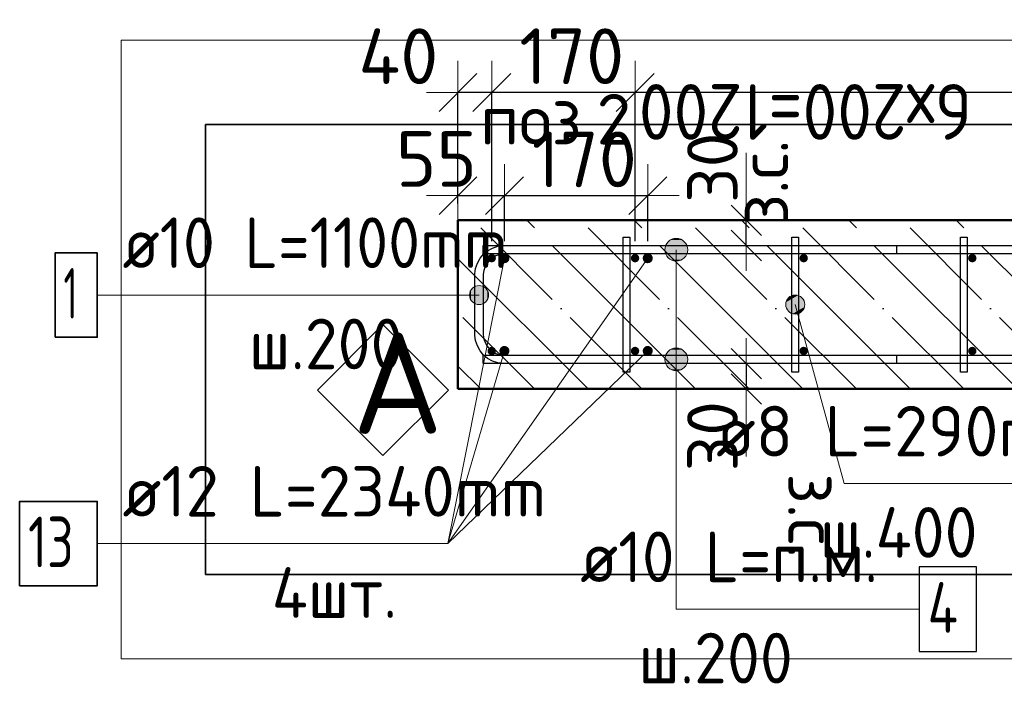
# Model space of a CAD drawing. Header units: millimetres. Extents: x -26477 to 45326, y 46540 to 77465.
# Tile 1 of 50: x -26477 to -25309, y 66678 to 67466. Entities that reach past the tile are written whole.
import ezdxf

# ---------------------------------------------------------------- set-up
doc = ezdxf.new("R2010")
doc.units = ezdxf.units.MM
doc.header["$PDMODE"] = 65
doc.linetypes.add('______11', pattern=[150, 120, -15, 0, -15])
doc.linetypes.add('______5', pattern=[330, 240, -30, 30, -30])
for name, color, linetype, lineweight in [('Standard', 7, 'Continuous', 25), ('Арм.стержн. Арматура края', 96, 'Continuous', 35), ('Арм.стержн. вертикальными 1', 22, 'Continuous', 35), ('Арм.стержн.горизонт. 1', 180, 'Continuous', 35), ('Размерная линия_ общее', 7, 'Continuous', 13), ('Размерная линия_ общее_1', 7, 'Continuous', 13)]:
    doc.layers.add(name, color=color, linetype=linetype, lineweight=lineweight)
doc.layers.add('Арм.стержн. вертикальными 2', color=7, linetype='Continuous', lineweight=35, true_color=0x006e00)
doc.layers.add('Арм.стержн.Стяжки', color=7, linetype='Continuous', lineweight=35, true_color=0x501e0f)
doc.styles.add('ISOCPEUR', font='ISOCPEUR')
doc.dimstyles.new('DIMSTYLE_4', dxfattribs={"dimtxt": 66, "dimasz": 75, "dimexe": 0, "dimexo": 0, "dimgap": 33, "dimtad": 2, "dimdec": 0, "dimrnd": 5, "dimzin": 12, "dimdsep": 46, "dimtxsty": 'ISOCPEUR', "dimblk1": 'ALL_ML_STRICH', "dimblk2": 'ALL_ML_STRICH', "dimsah": 1, "dimcen": 0, "dimclrd": 7, "dimclre": 256, "dimclrt": 7, "dimadec": 0, "dimazin": 0, "dimtfac": 1, "dimtdec": 0, "dimtix": 1, "dimtmove": 2, "dimatfit": 3, "dimfxl": 0, "dimtvp": 1.2, "dimtzin": 0, "dimlwd": 0, "dimlwe": -3, "dimarcsym": 0})
doc.dimstyles.new('DIMSTYLE_5', dxfattribs={"dimtxt": 66, "dimasz": 75, "dimexe": 0, "dimexo": 0, "dimgap": 33, "dimtad": 2, "dimdec": 0, "dimrnd": 5, "dimzin": 12, "dimdsep": 46, "dimtxsty": 'ISOCPEUR', "dimblk1": 'ALL_ML_STRICH', "dimblk2": 'ALL_ML_STRICH', "dimsah": 1, "dimcen": 0, "dimclrd": 7, "dimclre": 256, "dimclrt": 7, "dimadec": 0, "dimazin": 0, "dimtfac": 1, "dimtdec": 0, "dimtix": 1, "dimtmove": 2, "dimatfit": 3, "dimfxl": 0, "dimtzin": 0, "dimlwd": 0, "dimlwe": -3, "dimarcsym": 0})
doc.dimstyles.new('DIMSTYLE_8', dxfattribs={"dimtxt": 60, "dimasz": 60, "dimexe": 0, "dimexo": 0.001, "dimgap": 30, "dimtad": 2, "dimdec": 0, "dimrnd": 5, "dimzin": 12, "dimdsep": 46, "dimtxsty": 'ISOCPEUR', "dimblk1": 'ALL_ML_STRICH', "dimblk2": 'ALL_ML_STRICH', "dimsah": 1, "dimcen": 0, "dimse1": 1, "dimse2": 1, "dimclrd": 7, "dimclre": 256, "dimclrt": 7, "dimadec": 0, "dimazin": 0, "dimtfac": 1, "dimtdec": 0, "dimtix": 1, "dimtmove": 2, "dimatfit": 3, "dimfxl": 0, "dimtvp": 1.2, "dimtzin": 0, "dimlwd": 0, "dimlwe": -3, "dimarcsym": 0})

# ---------------------------------------------------------------- blocks, each defined once
blk = doc.blocks.new('ALL_ML_STRICH')
at = {"color": 0, "linetype": 'ByBlock', "lineweight": -2}
for p, q in [((0, -0.5), (0, 0.5)), ((-0.3, -0.3), (0.3, 0.3)), ((-1, 0), (0.5, 0))]:
    blk.add_line(p, q, dxfattribs=at)
blk = doc.blocks.new('*D85')
at = {"layer": 'DEFPOINTS', "color": 7, "linetype": 'Continuous', "lineweight": 13, "transparency": 33554687}
for p in [(-25606.1, 67228.4), (-25614.9, 67198.4), (-25606.1, 67198.4)]:
    blk.add_point(p, dxfattribs=at)
at = {"layer": 'Размерная линия_ общее_1', "color": 7, "linetype": 'Continuous', "lineweight": -2, "transparency": 33554687}
blk.add_line((-25614.9, 67198.4), (-25614.9, 67228.4), dxfattribs=at)
at = {"layer": 'Размерная линия_ общее_1', "color": 7, "linetype": 'Continuous', "lineweight": 13, "transparency": 33554687, "xscale": 60, "yscale": 60, "zscale": 60}
for p, rotation in [((-25614.9, 67198.4), 270), ((-25614.9, 67228.4), 90)]:
    blk.add_blockref('ALL_ML_STRICH', p, dxfattribs=dict(at, rotation=rotation))
at = {"layer": 'Размерная линия_ общее_1', "color": 7, "linetype": 'Continuous', "lineweight": 13, "transparency": 33554687, "insert": (-25625.1, 67223.5), "char_height": 60, "width": 3, "attachment_point": 1, "rotation": 90, "line_spacing_factor": 0.60241, "style": 'ISOCPEUR'}
blk.add_mtext('з.с.', dxfattribs=at)
at = {"layer": 'Размерная линия_ общее_1', "color": 7, "linetype": 'Continuous', "lineweight": 13, "transparency": 33554687, "insert": (-25654.9, 67290.5), "char_height": 60, "width": 120, "attachment_point": 5, "rotation": 90, "style": 'ISOCPEUR'}
blk.add_mtext('\\A1;{30}', dxfattribs=at)
blk = doc.blocks.new('*D86')
at = {"layer": 'DEFPOINTS', "color": 7, "linetype": 'Continuous', "lineweight": 13, "transparency": 33554687}
for p in [(-25614.9, 67058.4), (-25606.1, 67058.4), (-25606.1, 67028.4)]:
    blk.add_point(p, dxfattribs=at)
at = {"layer": 'Размерная линия_ общее_1', "color": 7, "linetype": 'Continuous', "lineweight": -2, "transparency": 33554687}
blk.add_line((-25614.9, 67058.4), (-25614.9, 67028.4), dxfattribs=at)
at = {"layer": 'Размерная линия_ общее_1', "color": 7, "linetype": 'Continuous', "lineweight": 13, "transparency": 33554687, "xscale": 60, "yscale": 60, "zscale": 60}
for p, rotation in [((-25614.9, 67058.4), 90), ((-25614.9, 67028.4), 270)]:
    blk.add_blockref('ALL_ML_STRICH', p, dxfattribs=dict(at, rotation=rotation))
at = {"layer": 'Размерная линия_ общее_1', "color": 7, "linetype": 'Continuous', "lineweight": 13, "transparency": 33554687, "insert": (-25654.9, 66972.3), "char_height": 60, "width": 120, "attachment_point": 5, "rotation": 90, "style": 'ISOCPEUR'}
blk.add_mtext('\\A1;{30}', dxfattribs=at)
at = {"layer": 'Размерная линия_ общее_1', "color": 7, "linetype": 'Continuous', "lineweight": 13, "transparency": 33554687, "insert": (-25505.1, 66928.3), "char_height": 60, "width": 3, "attachment_point": 1, "rotation": 270, "line_spacing_factor": 0.60241, "style": 'ISOCPEUR'}
blk.add_mtext('з.с.', dxfattribs=at)
blk = doc.blocks.new('СЛОЖНЫЙ_ОБЪЕКТ_0')
at = {"layer": 'Standard', "color": 7, "linetype": 'Continuous', "lineweight": 13, "transparency": 33554687}
blk.add_lwpolyline([(-26045.8, 67104.9), (-25968, 67027.1), (-26045.8, 66949.3), (-26123.5, 67027.1), (-26045.8, 67104.9)], close=True, dxfattribs=at)
at = {"layer": 'Standard', "color": 7, "linetype": 'Continuous', "lineweight": 13, "transparency": 33554687, "insert": (-26082.1, 67035.2), "char_height": 120, "width": 157.091, "attachment_point": 4, "style": 'ISOCPEUR'}
blk.add_mtext('\\A1;{\\fISOCPEUR|i0|b0;\\H120.000000;\\W1.000000;\\C7;А}\\P', dxfattribs=at)
blk = doc.blocks.new('*D161')
at = {"layer": 'DEFPOINTS', "color": 7, "linetype": 'Continuous', "lineweight": 13, "transparency": 33554687}
for p in [(-24546.7, 67379.8), (-25746.7, 67183.4), (-24546.7, 67183.4)]:
    blk.add_point(p, dxfattribs=at)
at = {"layer": 'Размерная линия_ общее', "color": 253, "linetype": 'Continuous', "lineweight": -2, "true_color": 0xa0a0a0, "transparency": 33554687}
for p, q in [((-25746.7, 67203.4), (-25746.7, 67379.8)), ((-24546.7, 67203.4), (-24546.7, 67379.8))]:
    blk.add_line(p, q, dxfattribs=at)
at = {"layer": 'Размерная линия_ общее', "color": 7, "linetype": 'Continuous', "lineweight": -2, "transparency": 33554687}
blk.add_line((-24546.7, 67379.8), (-25746.7, 67379.8), dxfattribs=at)
at = {"layer": 'Размерная линия_ общее', "color": 7, "linetype": 'Continuous', "lineweight": 13, "transparency": 33554687, "xscale": 75, "yscale": 75, "zscale": 75}
for p, rotation in [((-25746.7, 67379.8), 180), ((-24546.7, 67379.8), 360)]:
    blk.add_blockref('ALL_ML_STRICH', p, dxfattribs=dict(at, rotation=rotation))
at = {"layer": 'Размерная линия_ общее', "color": 7, "linetype": 'Continuous', "lineweight": 13, "transparency": 33554687, "insert": (-25347.7, 67323.8), "char_height": 66, "width": 3.3, "attachment_point": 1, "rotation": 180, "line_spacing_factor": 0.60241, "style": 'ISOCPEUR'}
blk.add_mtext('\\W0.91;6х200=1200', dxfattribs=at)
blk = doc.blocks.new('*D162')
at = {"layer": 'DEFPOINTS', "color": 7, "linetype": 'Continuous', "lineweight": 13, "transparency": 33554687}
for p in [(-25746.7, 67379.8), (-25916.7, 67183.4), (-25746.7, 67183.4)]:
    blk.add_point(p, dxfattribs=at)
at = {"layer": 'Размерная линия_ общее', "color": 253, "linetype": 'Continuous', "lineweight": -2, "true_color": 0xa0a0a0, "transparency": 33554687}
for p, q in [((-25916.7, 67203.4), (-25916.7, 67379.8)), ((-25746.7, 67203.4), (-25746.7, 67379.8))]:
    blk.add_line(p, q, dxfattribs=at)
at = {"layer": 'Размерная линия_ общее', "color": 7, "linetype": 'Continuous', "lineweight": -2, "transparency": 33554687}
blk.add_line((-25746.7, 67379.8), (-25916.7, 67379.8), dxfattribs=at)
at = {"layer": 'Размерная линия_ общее', "color": 7, "linetype": 'Continuous', "lineweight": 13, "transparency": 33554687, "xscale": 75, "yscale": 75, "zscale": 75}
for p, rotation in [((-25916.7, 67379.8), 180), ((-25746.7, 67379.8), 360)]:
    blk.add_blockref('ALL_ML_STRICH', p, dxfattribs=dict(at, rotation=rotation))
at = {"layer": 'Размерная линия_ общее', "color": 7, "linetype": 'Continuous', "lineweight": 13, "transparency": 33554687, "insert": (-25821.8, 67422.8), "char_height": 66, "width": 198, "attachment_point": 5, "style": 'ISOCPEUR'}
blk.add_mtext('\\A1;{170}', dxfattribs=at)
blk = doc.blocks.new('*D163')
at = {"layer": 'DEFPOINTS', "color": 7, "linetype": 'Continuous', "lineweight": 13, "transparency": 33554687}
for p in [(-25916.7, 67379.8), (-25956.7, 67228.4), (-25916.7, 67183.4)]:
    blk.add_point(p, dxfattribs=at)
at = {"layer": 'Размерная линия_ общее', "color": 253, "linetype": 'Continuous', "lineweight": -2, "true_color": 0xa0a0a0, "transparency": 33554687}
for p, q in [((-25956.7, 67248.4), (-25956.7, 67379.8)), ((-25916.7, 67203.4), (-25916.7, 67379.8))]:
    blk.add_line(p, q, dxfattribs=at)
at = {"layer": 'Размерная линия_ общее', "color": 7, "linetype": 'Continuous', "lineweight": -2, "transparency": 33554687}
blk.add_line((-25916.7, 67379.8), (-25956.7, 67379.8), dxfattribs=at)
at = {"layer": 'Размерная линия_ общее', "color": 7, "linetype": 'Continuous', "lineweight": 13, "transparency": 33554687, "xscale": 75, "yscale": 75, "zscale": 75}
for p, rotation in [((-25956.7, 67379.8), 180), ((-25916.7, 67379.8), 360)]:
    blk.add_blockref('ALL_ML_STRICH', p, dxfattribs=dict(at, rotation=rotation))
at = {"layer": 'Размерная линия_ общее', "color": 7, "linetype": 'Continuous', "lineweight": 13, "transparency": 33554687, "insert": (-26027.4, 67422.8), "char_height": 66, "width": 132, "attachment_point": 5, "style": 'ISOCPEUR'}
blk.add_mtext('\\A1;{40}', dxfattribs=at)
blk = doc.blocks.new('*D164')
at = {"layer": 'DEFPOINTS', "color": 7, "linetype": 'Continuous', "lineweight": 13, "transparency": 33554687}
for p in [(-25956.7, 67257.5), (-25956.7, 67228.4), (-25901.7, 67183.4)]:
    blk.add_point(p, dxfattribs=at)
at = {"layer": 'Размерная линия_ общее', "color": 253, "linetype": 'Continuous', "lineweight": -2, "true_color": 0xa0a0a0, "transparency": 33554687}
for p, q in [((-25956.7, 67248.4), (-25956.7, 67257.5)), ((-25901.7, 67203.4), (-25901.7, 67257.5))]:
    blk.add_line(p, q, dxfattribs=at)
at = {"layer": 'Размерная линия_ общее', "color": 7, "linetype": 'Continuous', "lineweight": -2, "transparency": 33554687}
blk.add_line((-25956.7, 67257.5), (-25901.7, 67257.5), dxfattribs=at)
at = {"layer": 'Размерная линия_ общее', "color": 7, "linetype": 'Continuous', "lineweight": 13, "transparency": 33554687, "xscale": 75, "yscale": 75, "zscale": 75, "rotation": 180}
blk.add_blockref('ALL_ML_STRICH', (-25956.7, 67257.5), dxfattribs=at)
at = {"layer": 'Размерная линия_ общее', "color": 7, "linetype": 'Continuous', "lineweight": 13, "transparency": 33554687, "xscale": 75, "yscale": 75, "zscale": 75}
blk.add_blockref('ALL_ML_STRICH', (-25901.7, 67257.5), dxfattribs=at)
at = {"layer": 'Размерная линия_ общее', "color": 7, "linetype": 'Continuous', "lineweight": 13, "transparency": 33554687, "insert": (-25982.2, 67301), "char_height": 66, "width": 132, "attachment_point": 5, "style": 'ISOCPEUR'}
blk.add_mtext('\\A1;{55}', dxfattribs=at)
blk = doc.blocks.new('*D165')
at = {"layer": 'DEFPOINTS', "color": 7, "linetype": 'Continuous', "lineweight": 13, "transparency": 33554687}
for p in [(-25901.7, 67257.5), (-25901.7, 67183.4), (-25731.7, 67183.4)]:
    blk.add_point(p, dxfattribs=at)
at = {"layer": 'Размерная линия_ общее', "color": 253, "linetype": 'Continuous', "lineweight": -2, "true_color": 0xa0a0a0, "transparency": 33554687}
for p, q in [((-25901.7, 67203.4), (-25901.7, 67257.5)), ((-25731.7, 67203.4), (-25731.7, 67257.5))]:
    blk.add_line(p, q, dxfattribs=at)
at = {"layer": 'Размерная линия_ общее', "color": 7, "linetype": 'Continuous', "lineweight": -2, "transparency": 33554687}
blk.add_line((-25901.7, 67257.5), (-25731.7, 67257.5), dxfattribs=at)
at = {"layer": 'Размерная линия_ общее', "color": 7, "linetype": 'Continuous', "lineweight": 13, "transparency": 33554687, "xscale": 75, "yscale": 75, "zscale": 75, "rotation": 180}
blk.add_blockref('ALL_ML_STRICH', (-25901.7, 67257.5), dxfattribs=at)
at = {"layer": 'Размерная линия_ общее', "color": 7, "linetype": 'Continuous', "lineweight": 13, "transparency": 33554687, "xscale": 75, "yscale": 75, "zscale": 75}
blk.add_blockref('ALL_ML_STRICH', (-25731.7, 67257.5), dxfattribs=at)
at = {"layer": 'Размерная линия_ общее', "color": 7, "linetype": 'Continuous', "lineweight": 13, "transparency": 33554687, "insert": (-25806.8, 67300.5), "char_height": 66, "width": 198, "attachment_point": 5, "style": 'ISOCPEUR'}
blk.add_mtext('\\A1;{170}', dxfattribs=at)

msp = doc.modelspace()

# ---------------------------------------------------------------- hatches: boundary and pattern name
at = {"layer": 'Арм.стержн. Арматура края', "linetype": 'Continuous', "lineweight": 13, "transparency": 33554687}
for points in [[(-25941.4, 67145.3), (-25937.3, 67130), (-25937.3, 67149.4)], [(-25937.3, 67149.4), (-25931.7, 67128.4), (-25931.7, 67150.9)], [(-25937.3, 67149.4), (-25937.3, 67130), (-25931.7, 67128.4)], [(-25931.7, 67150.9), (-25931.7, 67128.4), (-25926.1, 67130)], [(-25931.7, 67150.9), (-25926.1, 67130), (-25926.1, 67149.4)], [(-25926.1, 67149.4), (-25926.1, 67130), (-25922, 67134.1)], [(-25926.1, 67149.4), (-25922, 67134.1), (-25922, 67145.3)], [(-25941.4, 67134.1), (-25941.4, 67145.3), (-25942.9, 67139.7)], [(-25941.4, 67145.3), (-25941.4, 67134.1), (-25937.3, 67130)], [(-25922, 67145.3), (-25922, 67134.1), (-25920.4, 67139.7)]]:
    msp.add_hatch(color=7, dxfattribs=at).paths.add_polyline_path(points)
at = {"layer": 'Арм.стержн. вертикальными 1', "linetype": 'Continuous', "lineweight": 50, "transparency": 33554687}
for points in [[(-25916.7, 67188.4), (-25918.6, 67188), (-25920.2, 67186.9), (-25921.3, 67185.3), (-25921.7, 67183.4), (-25921.3, 67181.5), (-25920.2, 67179.9), (-25918.6, 67178.8), (-25916.7, 67178.4), (-25914.8, 67178.8), (-25913.1, 67179.9), (-25912.1, 67181.5), (-25911.7, 67183.4), (-25912.1, 67185.3), (-25913.1, 67186.9), (-25914.8, 67188)], [(-25746.7, 67188.4), (-25748.6, 67188), (-25750.2, 67186.9), (-25751.3, 67185.3), (-25751.7, 67183.4), (-25751.3, 67181.5), (-25750.2, 67179.9), (-25748.6, 67178.8), (-25746.7, 67178.4), (-25744.8, 67178.8), (-25743.1, 67179.9), (-25742.1, 67181.5), (-25741.7, 67183.4), (-25742.1, 67185.3), (-25743.1, 67186.9), (-25744.8, 67188)], [(-25546.7, 67188.4), (-25548.6, 67188), (-25550.2, 67186.9), (-25551.3, 67185.3), (-25551.7, 67183.4), (-25551.3, 67181.5), (-25550.2, 67179.9), (-25548.6, 67178.8), (-25546.7, 67178.4), (-25544.8, 67178.8), (-25543.1, 67179.9), (-25542.1, 67181.5), (-25541.7, 67183.4), (-25542.1, 67185.3), (-25543.1, 67186.9), (-25544.8, 67188)], [(-25346.7, 67188.4), (-25348.6, 67188), (-25350.2, 67186.9), (-25351.3, 67185.3), (-25351.7, 67183.4), (-25351.3, 67181.5), (-25350.2, 67179.9), (-25348.6, 67178.8), (-25346.7, 67178.4), (-25344.8, 67178.8), (-25343.1, 67179.9), (-25342.1, 67181.5), (-25341.7, 67183.4), (-25342.1, 67185.3), (-25343.1, 67186.9), (-25344.8, 67188)], [(-25916.7, 67078.4), (-25918.6, 67078), (-25920.2, 67076.9), (-25921.3, 67075.3), (-25921.7, 67073.4), (-25921.3, 67071.5), (-25920.2, 67069.9), (-25918.6, 67068.8), (-25916.7, 67068.4), (-25914.8, 67068.8), (-25913.1, 67069.9), (-25912.1, 67071.5), (-25911.7, 67073.4), (-25912.1, 67075.3), (-25913.1, 67076.9), (-25914.8, 67078)], [(-25746.7, 67078.4), (-25748.6, 67078), (-25750.2, 67076.9), (-25751.3, 67075.3), (-25751.7, 67073.4), (-25751.3, 67071.5), (-25750.2, 67069.9), (-25748.6, 67068.8), (-25746.7, 67068.4), (-25744.8, 67068.8), (-25743.1, 67069.9), (-25742.1, 67071.5), (-25741.7, 67073.4), (-25742.1, 67075.3), (-25743.1, 67076.9), (-25744.8, 67078)], [(-25546.7, 67078.4), (-25548.6, 67078), (-25550.2, 67076.9), (-25551.3, 67075.3), (-25551.7, 67073.4), (-25551.3, 67071.5), (-25550.2, 67069.9), (-25548.6, 67068.8), (-25546.7, 67068.4), (-25544.8, 67068.8), (-25543.1, 67069.9), (-25542.1, 67071.5), (-25541.7, 67073.4), (-25542.1, 67075.3), (-25543.1, 67076.9), (-25544.8, 67078)], [(-25346.7, 67078.4), (-25348.6, 67078), (-25350.2, 67076.9), (-25351.3, 67075.3), (-25351.7, 67073.4), (-25351.3, 67071.5), (-25350.2, 67069.9), (-25348.6, 67068.8), (-25346.7, 67068.4), (-25344.8, 67068.8), (-25343.1, 67069.9), (-25342.1, 67071.5), (-25341.7, 67073.4), (-25342.1, 67075.3), (-25343.1, 67076.9), (-25344.8, 67078)]]:
    msp.add_hatch(color=4, dxfattribs=at).paths.add_polyline_path(points)
at = {"layer": 'Арм.стержн. вертикальными 2', "linetype": 'Continuous', "lineweight": 50, "transparency": 33554687}
for points in [[(-25901.7, 67189.4), (-25904, 67188.9), (-25905.9, 67187.6), (-25907.2, 67185.7), (-25907.7, 67183.4), (-25907.2, 67181.1), (-25905.9, 67179.1), (-25904, 67177.8), (-25901.7, 67177.4), (-25899.4, 67177.8), (-25897.4, 67179.1), (-25896.1, 67181.1), (-25895.7, 67183.4), (-25896.1, 67185.7), (-25897.4, 67187.6), (-25899.4, 67188.9)], [(-25731.7, 67189.4), (-25734, 67188.9), (-25735.9, 67187.6), (-25737.2, 67185.7), (-25737.7, 67183.4), (-25737.2, 67181.1), (-25735.9, 67179.1), (-25734, 67177.8), (-25731.7, 67177.4), (-25729.4, 67177.8), (-25727.4, 67179.1), (-25726.1, 67181.1), (-25725.7, 67183.4), (-25726.1, 67185.7), (-25727.4, 67187.6), (-25729.4, 67188.9)], [(-25901.7, 67079.4), (-25904, 67078.9), (-25905.9, 67077.6), (-25907.2, 67075.7), (-25907.7, 67073.4), (-25907.2, 67071.1), (-25905.9, 67069.1), (-25904, 67067.8), (-25901.7, 67067.4), (-25899.4, 67067.8), (-25897.4, 67069.1), (-25896.1, 67071.1), (-25895.7, 67073.4), (-25896.1, 67075.7), (-25897.4, 67077.6), (-25899.4, 67078.9)], [(-25731.7, 67079.4), (-25734, 67078.9), (-25735.9, 67077.6), (-25737.2, 67075.7), (-25737.7, 67073.4), (-25737.2, 67071.1), (-25735.9, 67069.1), (-25734, 67067.8), (-25731.7, 67067.4), (-25729.4, 67067.8), (-25727.4, 67069.1), (-25726.1, 67071.1), (-25725.7, 67073.4), (-25726.1, 67075.7), (-25727.4, 67077.6), (-25729.4, 67078.9)]]:
    msp.add_hatch(color=34, dxfattribs=at).paths.add_polyline_path(points)
at = {"layer": 'Арм.стержн.горизонт. 1', "linetype": 'Continuous', "lineweight": 13, "transparency": 33554687}
for points in [[(-25711.3, 67193.4), (-25684.3, 67193.4), (-25686.2, 67200.1)], [(-25711.3, 67193.4), (-25686.2, 67200.1), (-25709.5, 67200.1)], [(-25711.3, 67193.4), (-25684.3, 67193.4), (-25686.2, 67200.1)], [(-25711.3, 67193.4), (-25686.2, 67200.1), (-25709.5, 67200.1)], [(-25709.5, 67200.1), (-25686.2, 67200.1), (-25691.1, 67205)], [(-25709.5, 67200.1), (-25691.1, 67205), (-25704.6, 67205)], [(-25709.5, 67200.1), (-25686.2, 67200.1), (-25691.1, 67205)], [(-25709.5, 67200.1), (-25691.1, 67205), (-25704.6, 67205)], [(-25704.6, 67205), (-25691.1, 67205), (-25697.8, 67206.9)], [(-25704.6, 67205), (-25691.1, 67205), (-25697.8, 67206.9)], [(-25709.5, 67186.6), (-25684.3, 67193.4), (-25711.3, 67193.4)], [(-25709.5, 67186.6), (-25684.3, 67193.4), (-25711.3, 67193.4)], [(-25709.5, 67186.6), (-25686.2, 67186.6), (-25684.3, 67193.4)], [(-25709.5, 67186.6), (-25686.2, 67186.6), (-25684.3, 67193.4)], [(-25704.6, 67181.8), (-25686.2, 67186.6), (-25709.5, 67186.6)], [(-25704.6, 67181.8), (-25686.2, 67186.6), (-25709.5, 67186.6)], [(-25704.6, 67181.8), (-25691.1, 67181.8), (-25686.2, 67186.6)], [(-25704.6, 67181.8), (-25691.1, 67181.8), (-25686.2, 67186.6)], [(-25691.1, 67181.8), (-25704.6, 67181.8), (-25697.8, 67179.9)], [(-25691.1, 67181.8), (-25704.6, 67181.8), (-25697.8, 67179.9)], [(-25711.3, 67063.4), (-25684.3, 67063.4), (-25686.2, 67070.1)], [(-25711.3, 67063.4), (-25686.2, 67070.1), (-25709.5, 67070.1)], [(-25711.3, 67063.4), (-25684.3, 67063.4), (-25686.2, 67070.1)], [(-25711.3, 67063.4), (-25686.2, 67070.1), (-25709.5, 67070.1)], [(-25709.5, 67070.1), (-25686.2, 67070.1), (-25691.1, 67075)], [(-25709.5, 67070.1), (-25691.1, 67075), (-25704.6, 67075)], [(-25709.5, 67070.1), (-25686.2, 67070.1), (-25691.1, 67075)], [(-25709.5, 67070.1), (-25691.1, 67075), (-25704.6, 67075)], [(-25704.6, 67075), (-25691.1, 67075), (-25697.8, 67076.9)], [(-25704.6, 67075), (-25691.1, 67075), (-25697.8, 67076.9)], [(-25709.5, 67056.6), (-25684.3, 67063.4), (-25711.3, 67063.4)], [(-25709.5, 67056.6), (-25684.3, 67063.4), (-25711.3, 67063.4)], [(-25709.5, 67056.6), (-25686.2, 67056.6), (-25684.3, 67063.4)], [(-25709.5, 67056.6), (-25686.2, 67056.6), (-25684.3, 67063.4)], [(-25704.6, 67051.8), (-25686.2, 67056.6), (-25709.5, 67056.6)], [(-25704.6, 67051.8), (-25686.2, 67056.6), (-25709.5, 67056.6)], [(-25704.6, 67051.8), (-25691.1, 67051.8), (-25686.2, 67056.6)], [(-25704.6, 67051.8), (-25691.1, 67051.8), (-25686.2, 67056.6)], [(-25691.1, 67051.8), (-25704.6, 67051.8), (-25697.8, 67049.9)], [(-25691.1, 67051.8), (-25704.6, 67051.8), (-25697.8, 67049.9)]]:
    msp.add_hatch(color=7, dxfattribs=at).paths.add_polyline_path(points)
at = {"layer": 'Арм.стержн.Стяжки', "linetype": 'Continuous', "lineweight": 13, "transparency": 33554687}
for points in [[(-25567.5, 67131.3), (-25548.8, 67136.4), (-25553.8, 67139.2)], [(-25567.5, 67131.3), (-25553.8, 67139.2), (-25564.7, 67136.2)], [(-25564.7, 67136.2), (-25553.8, 67139.2), (-25559.6, 67139.2)], [(-25567.5, 67125.4), (-25545.8, 67131.4), (-25548.8, 67136.4)], [(-25567.5, 67125.4), (-25548.8, 67136.4), (-25567.5, 67131.3)], [(-25564.5, 67120.4), (-25545.8, 67131.4), (-25567.5, 67125.4)], [(-25564.5, 67120.4), (-25545.9, 67125.5), (-25545.8, 67131.4)], [(-25559.5, 67117.6), (-25545.9, 67125.5), (-25564.5, 67120.4)], [(-25559.5, 67117.6), (-25548.7, 67120.5), (-25545.9, 67125.5)], [(-25548.7, 67120.5), (-25559.5, 67117.6), (-25553.7, 67117.5)]]:
    msp.add_hatch(color=7, dxfattribs=at).paths.add_polyline_path(points)

# ---------------------------------------------------------------- linework, layer by layer
at = {"color": 52, "linetype": 'Continuous', "lineweight": -3, "transparency": 33554687}
for p, q in [((-24437.5, 67341.7), (-26256.1, 67341.7)), ((-26256.1, 67341.7), (-24437.5, 67341.7)), ((-26256.1, 67341.7), (-26256.1, 66808.3)), ((-26256.1, 66808.3), (-26256.1, 67341.7)), ((-26256.1, 66808.3), (-24437.5, 66808.3)), ((-24437.5, 66808.3), (-26256.1, 66808.3))]:
    msp.add_line(p, q, dxfattribs=at)
at = {"layer": 'Standard', "color": 7, "linetype": 'Continuous', "lineweight": 13, "transparency": 33554687}
for p, q in [((-25614.9, 67228.4), (-25614.9, 67308.4)), ((-25614.9, 67028.4), (-25614.9, 66948.4))]:
    msp.add_line(p, q, dxfattribs=at)
at = {"layer": 'Standard', "color": 7, "linetype": 'Continuous', "lineweight": 50, "transparency": 33554687}
for p, q in [((-25956.7, 67228.4), (-25956.7, 67028.4)), ((-24506.7, 67228.4), (-25956.7, 67228.4)), ((-25956.7, 67028.4), (-24506.7, 67028.4))]:
    msp.add_line(p, q, dxfattribs=at)
at = {"layer": 'Standard', "color": 7, "linetype": '______11', "lineweight": -3, "transparency": 33554687}
for p, q in [((-25738.7, 67028.4), (-25938.7, 67228.4)), ((-25611.4, 67028.4), (-25811.4, 67228.4)), ((-25484.1, 67028.4), (-25684.1, 67228.4)), ((-25356.9, 67028.4), (-25556.9, 67228.4)), ((-25229.6, 67028.4), (-25429.6, 67228.4)), ((-25866, 67028.4), (-25956.7, 67119.1))]:
    msp.add_line(p, q, dxfattribs=at)
at = {"layer": 'Standard', "color": 7, "linetype": '______5', "lineweight": -3, "transparency": 33554687}
for p, q in [((-25675.1, 67028.4), (-25875.1, 67228.4)), ((-25547.8, 67028.4), (-25747.8, 67228.4)), ((-25420.5, 67028.4), (-25620.5, 67228.4)), ((-25293.2, 67028.4), (-25493.2, 67228.4)), ((-25166, 67028.4), (-25366, 67228.4)), ((-25802.3, 67028.4), (-25956.7, 67182.7)), ((-25929.6, 67028.4), (-25956.7, 67055.4))]:
    msp.add_line(p, q, dxfattribs=at)
at = {"layer": 'Standard', "color": 7, "linetype": 'Continuous', "lineweight": 13, "transparency": 33554687}
msp.add_lwpolyline([(-24337.5, 66708.3), (-24337.5, 67441.7), (-26356.1, 67441.7), (-26356.1, 66708.3), (-24337.5, 66708.3)], dxfattribs=at)
at = {"layer": 'Арм.стержн. Арматура края', "color": 7, "linetype": 'Continuous', "lineweight": 13, "transparency": 33554687}
for p, q in [((-25931.7, 67150.9), (-25931.7, 67150.9)), ((-26384.6, 67139.7), (-25988.6, 67139.7)), ((-25988.6, 67139.7), (-25931.7, 67139.7)), ((-25942.9, 67139.7), (-25942.9, 67139.7)), ((-25920.4, 67139.7), (-25920.4, 67139.7)), ((-25931.7, 67128.4), (-25931.7, 67128.4))]:
    msp.add_line(p, q, dxfattribs=at)
at = {"layer": 'Арм.стержн. Арматура края', "color": 4, "linetype": 'Continuous', "lineweight": 25, "transparency": 33554687}
msp.add_lwpolyline([(-25436.7, 67058.4), (-25903.3, 67058.4), (-25909.4, 67059.2), (-25915.8, 67061.3), (-25921.6, 67064.6), (-25926.4, 67068.6), (-25930.5, 67073.4), (-25933.7, 67079.3), (-25935.8, 67085.6), (-25936.7, 67091.7), (-25936.7, 67165), (-25935.8, 67171.1), (-25933.7, 67177.5), (-25930.5, 67183.3), (-25926.4, 67188.2), (-25921.6, 67192.2), (-25915.8, 67195.4), (-25909.4, 67197.5), (-25903.3, 67198.4), (-25436.7, 67198.4), (-25436.7, 67188.4), (-25902.6, 67188.4), (-25907.2, 67187.8), (-25911.7, 67186.3), (-25915.9, 67183.9), (-25919.3, 67181.1), (-25922.2, 67177.6), (-25924.5, 67173.5), (-25926, 67168.9), (-25926.7, 67164.4), (-25926.7, 67092.4), (-25926, 67087.9), (-25924.5, 67083.3), (-25922.2, 67079.1), (-25919.3, 67075.7), (-25915.9, 67072.9), (-25911.7, 67070.5), (-25907.2, 67069), (-25902.6, 67068.4), (-25436.7, 67068.4), (-25436.7, 67058.4)], dxfattribs=at)
msp.add_lwpolyline([(-25436.7, 67058.4), (-25903.3, 67058.4), (-25909.4, 67059.2), (-25915.8, 67061.3), (-25921.6, 67064.6), (-25926.4, 67068.6), (-25930.5, 67073.4), (-25933.7, 67079.3), (-25935.8, 67085.6), (-25936.7, 67091.7), (-25936.7, 67165), (-25935.8, 67171.1), (-25933.7, 67177.5), (-25930.5, 67183.3), (-25926.4, 67188.2), (-25921.6, 67192.2), (-25915.8, 67195.4), (-25909.4, 67197.5), (-25903.3, 67198.4), (-25436.7, 67198.4), (-25436.7, 67188.4), (-25902.6, 67188.4), (-25907.2, 67187.8), (-25911.7, 67186.3), (-25915.9, 67183.9), (-25919.3, 67181.1), (-25922.2, 67177.6), (-25924.5, 67173.5), (-25926, 67168.9), (-25926.7, 67164.4), (-25926.7, 67092.4), (-25926, 67087.9), (-25924.5, 67083.3), (-25922.2, 67079.1), (-25919.3, 67075.7), (-25915.9, 67072.9), (-25911.7, 67070.5), (-25907.2, 67069), (-25902.6, 67068.4), (-25436.7, 67068.4), (-25436.7, 67058.4)], dxfattribs=at)
at = {"layer": 'Арм.стержн. Арматура края', "color": 7, "linetype": 'Continuous', "lineweight": 35, "transparency": 33554687}
msp.add_lwpolyline([(-26434.6, 67089.7), (-26384.6, 67089.7), (-26384.6, 67189.7), (-26434.6, 67189.7), (-26434.6, 67089.7)], dxfattribs=at)
at = {"layer": 'Арм.стержн. Арматура края', "color": 7, "linetype": 'Continuous', "lineweight": 13, "transparency": 33554687}
msp.add_circle((-25931.7, 67139.7), 11.3, dxfattribs=at)
at = {"layer": 'Арм.стержн. вертикальными 2', "color": 7, "linetype": 'Continuous', "lineweight": 13, "transparency": 33554687}
for p, q in [((-25968.6, 66845), (-25901.7, 67183.4)), ((-25968.6, 66845), (-25731.7, 67183.4)), ((-25968.6, 66845), (-25901.7, 67073.4)), ((-25968.6, 66845), (-25731.7, 67073.4)), ((-26384.6, 66845), (-25968.6, 66845))]:
    msp.add_line(p, q, dxfattribs=at)
at = {"layer": 'Арм.стержн. вертикальными 2', "color": 7, "linetype": 'Continuous', "lineweight": 35, "transparency": 33554687}
msp.add_lwpolyline([(-26476.6, 66795), (-26384.6, 66795), (-26384.6, 66895), (-26476.6, 66895), (-26476.6, 66795)], dxfattribs=at)
at = {"layer": 'Арм.стержн.горизонт. 1', "color": 52, "linetype": 'Continuous', "lineweight": 50, "transparency": 33554687}
for p, q in [((-25956.7, 67228.4), (-25956.7, 67228.4)), ((-25956.7, 67028.4), (-25956.7, 67028.4))]:
    msp.add_line(p, q, dxfattribs=at)
at = {"layer": 'Арм.стержн.горизонт. 1', "color": 7, "linetype": 'Continuous', "lineweight": 13, "transparency": 33554687}
for p, q in [((-25697.8, 67206.9), (-25697.8, 67206.9)), ((-25697.8, 67206.9), (-25697.8, 67206.9)), ((-25711.3, 67193.4), (-25711.3, 67193.4)), ((-25711.3, 67193.4), (-25711.3, 67193.4)), ((-25697.8, 66767.3), (-25697.8, 67193.4)), ((-25697.8, 66767.3), (-25697.8, 67193.4)), ((-25684.3, 67193.4), (-25684.3, 67193.4)), ((-25684.3, 67193.4), (-25684.3, 67193.4)), ((-25697.8, 67179.9), (-25697.8, 67179.9)), ((-25697.8, 67179.9), (-25697.8, 67179.9)), ((-25697.8, 67076.9), (-25697.8, 67076.9)), ((-25697.8, 67076.9), (-25697.8, 67076.9)), ((-25711.3, 67063.4), (-25711.3, 67063.4)), ((-25711.3, 67063.4), (-25711.3, 67063.4)), ((-25697.8, 66767.3), (-25697.8, 67063.4)), ((-25697.8, 66767.3), (-25697.8, 67063.4)), ((-25684.3, 67063.4), (-25684.3, 67063.4)), ((-25684.3, 67063.4), (-25684.3, 67063.4)), ((-25697.8, 67049.9), (-25697.8, 67049.9)), ((-25697.8, 67049.9), (-25697.8, 67049.9)), ((-25697.8, 66767.3), (-25409.8, 66767.3))]:
    msp.add_line(p, q, dxfattribs=at)
at = {"layer": 'Арм.стержн.горизонт. 1', "color": 4, "linetype": 'Continuous', "lineweight": 25, "transparency": 33554687}
for points in [[(-25926.7, 67198.4), (-24536.7, 67198.4), (-24536.7, 67188.4), (-25926.7, 67188.4), (-25926.7, 67198.4)], [(-25926.7, 67198.4), (-24536.7, 67198.4), (-24536.7, 67188.4), (-25926.7, 67188.4), (-25926.7, 67198.4)], [(-25926.7, 67068.4), (-24536.7, 67068.4), (-24536.7, 67058.4), (-25926.7, 67058.4), (-25926.7, 67068.4)], [(-25926.7, 67068.4), (-24536.7, 67068.4), (-24536.7, 67058.4), (-25926.7, 67058.4), (-25926.7, 67068.4)]]:
    msp.add_lwpolyline(points, dxfattribs=at)
at = {"layer": 'Арм.стержн.горизонт. 1', "color": 7, "linetype": 'Continuous', "lineweight": 25, "transparency": 33554687}
msp.add_lwpolyline([(-25409.8, 66717.3), (-25341.8, 66717.3), (-25341.8, 66817.3), (-25409.8, 66817.3), (-25409.8, 66717.3)], dxfattribs=at)
at = {"layer": 'Арм.стержн.горизонт. 1', "color": 7, "linetype": 'Continuous', "lineweight": 13, "transparency": 33554687}
for centre in [(-25697.8, 67193.4), (-25697.8, 67193.4), (-25697.8, 67063.4), (-25697.8, 67063.4)]:
    msp.add_circle(centre, 13.5, dxfattribs=at)
at = {"layer": 'Арм.стержн.Стяжки', "color": 7, "linetype": 'Continuous', "lineweight": 13, "transparency": 33554687}
for p, q in [((-25559.6, 67139.2), (-25559.6, 67139.2)), ((-25498.6, 66916.3), (-25556.7, 67128.4)), ((-25545.8, 67131.4), (-25545.8, 67131.4)), ((-25567.5, 67125.4), (-25567.5, 67125.4)), ((-25553.7, 67117.5), (-25553.7, 67117.5)), ((-25498.6, 66916.3), (-25134.6, 66916.3))]:
    msp.add_line(p, q, dxfattribs=at)
at = {"layer": 'Арм.стержн.Стяжки', "color": 40, "linetype": 'Continuous', "lineweight": 25, "transparency": 33554687}
for points in [[(-25760.7, 67048.4), (-25760.7, 67208.4), (-25752.7, 67208.4), (-25752.7, 67048.4), (-25760.7, 67048.4)], [(-25560.7, 67048.4), (-25560.7, 67208.4), (-25552.7, 67208.4), (-25552.7, 67048.4), (-25560.7, 67048.4)], [(-25360.7, 67048.4), (-25360.7, 67208.4), (-25352.7, 67208.4), (-25352.7, 67048.4), (-25360.7, 67048.4)]]:
    msp.add_lwpolyline(points, dxfattribs=at)
at = {"layer": 'Арм.стержн.Стяжки', "color": 7, "linetype": 'Continuous', "lineweight": 13, "transparency": 33554687}
msp.add_circle((-25556.7, 67128.4), 11.3, dxfattribs=at)

# ---------------------------------------------------------------- block references
at = {"layer": 'Standard', "color": 7, "linetype": 'Continuous', "lineweight": 13, "transparency": 33554687}
msp.add_blockref('СЛОЖНЫЙ_ОБЪЕКТ_0', (0, 0), dxfattribs=at)

# ---------------------------------------------------------------- texts
at = {"layer": 'Standard', "color": 7, "linetype": 'Continuous', "lineweight": 18, "transparency": 33554687, "insert": (-25841, 67348.1), "char_height": 60, "width": 211.154, "attachment_point": 5, "style": 'ISOCPEUR'}
msp.add_mtext('\\A1;{\\fISOCPEUR|i0|b0;\\H60.000000;\\W1.000000;\\C7;поз.2}\\P', dxfattribs=at)
at = {"layer": 'Арм.стержн. Арматура края', "color": 7, "linetype": 'Continuous', "lineweight": 25, "transparency": 33554687, "char_height": 60, "attachment_point": 7, "style": 'ISOCPEUR'}
for s, insert, width in [('\\W0.92;ø10 L=1100mm ', (-26354.6, 67171.7), 561.338), ('\\W0.56;1', (-26424.6, 67111.7), 46.667), ('\\W0.95;ш.200 ', (-26204.6, 67051.7), 262.399)]:
    msp.add_mtext(s, dxfattribs=dict(at, insert=insert, width=width))
at = {"layer": 'Арм.стержн. вертикальными 2', "color": 7, "linetype": 'Continuous', "lineweight": 25, "transparency": 33554687, "char_height": 60, "attachment_point": 7, "style": 'ISOCPEUR'}
for s, insert, width in [('\\W0.96;ø12 L=2340mm ', (-26354.6, 66877), 592.53), ('\\W0.75;13', (-26466.6, 66817), 94.456), ('\\W0.95;4шт. ', (-26177.6, 66757), 238.315)]:
    msp.add_mtext(s, dxfattribs=dict(at, insert=insert, width=width))
at = {"layer": 'Арм.стержн.горизонт. 1', "color": 7, "linetype": 'Continuous', "lineweight": 25, "transparency": 33554687, "char_height": 60, "attachment_point": 7, "style": 'ISOCPEUR'}
for s, insert, width in [('\\W0.94;ø10 L=п.м.', (-25811.8, 66799.3), 399.966), ('\\W0.80;4', (-25399.8, 66739.3), 71.967), ('\\W0.95;ш.200 ', (-25742.8, 66679.3), 262.399)]:
    msp.add_mtext(s, dxfattribs=dict(at, insert=insert, width=width))
at = {"layer": 'Арм.стержн.Стяжки', "color": 7, "linetype": 'Continuous', "lineweight": 25, "transparency": 33554687, "char_height": 60, "attachment_point": 7, "style": 'ISOCPEUR'}
for s, insert, width in [('\\W0.98;ø8 L=290mm ', (-25650.6, 66948.3), 515.053), ('\\W0.95;ш.400 ', (-25527.6, 66828.3), 268.447)]:
    msp.add_mtext(s, dxfattribs=dict(at, insert=insert, width=width))

# ---------------------------------------------------------------- dimensions: what is measured, and where the dimension line sits
at = {"layer": 'Размерная линия_ общее', "color": 7, "linetype": 'Continuous', "lineweight": 13, "transparency": 33554687}
for base, p1, p2, picture, middle in [((-25956.7, 67379.8), (-25916.7, 67203.4), (-25956.7, 67248.4), '*D163', (-26027.4, 67422.8)), ((-25916.7, 67379.8), (-25746.7, 67203.4), (-25916.7, 67203.4), '*D162', (-25821.8, 67422.8))]:
    dim = msp.add_linear_dim(base=base, p1=p1, p2=p2, angle=180, dimstyle='DIMSTYLE_4', override={"dimpost": '<>', "dimclrd": 7, "dimclre": 253, "dimclrt": 7, "dimlwd": 0, "dimlwe": 65533}, dxfattribs=at)
    dim.commit()
    dim.dimension.update_dxf_attribs({"geometry": picture, "text_midpoint": middle, "dimtype": 160})
dim = msp.add_linear_dim(base=(-25746.7, 67379.8), p1=(-24546.7, 67203.4), p2=(-25746.7, 67203.4), angle=180, text='\\W0.91;6х200=1200', dimstyle='DIMSTYLE_5', override={"dimpost": '<>', "dimclrd": 7, "dimclre": 253, "dimclrt": 7, "dimlwd": 0, "dimlwe": 65533}, dxfattribs=at)
dim.commit()
dim.dimension.update_dxf_attribs({"geometry": '*D161', "text_midpoint": (-25146.7, 67412.8), "dimtype": 160})
for base, p1, p2, picture, middle in [((-25901.7, 67257.5), (-25956.7, 67248.4), (-25901.7, 67203.4), '*D164', (-25982.2, 67301)), ((-25731.7, 67257.5), (-25901.7, 67203.4), (-25731.7, 67203.4), '*D165', (-25806.8, 67300.5))]:
    dim = msp.add_linear_dim(base=base, p1=p1, p2=p2, dimstyle='DIMSTYLE_4', override={"dimpost": '<>', "dimclrd": 7, "dimclre": 253, "dimclrt": 7, "dimlwd": 0, "dimlwe": 65533}, dxfattribs=at)
    dim.commit()
    dim.dimension.update_dxf_attribs({"geometry": picture, "text_midpoint": middle, "dimtype": 160})
at = {"layer": 'Размерная линия_ общее_1', "color": 7, "linetype": 'Continuous', "lineweight": 13, "transparency": 33554687}
for base, p1, p2, angle, picture, middle in [((-25614.9, 67228.4), (-25606.1, 67198.4), (-25606.1, 67228.4), 90, '*D85', (-25654.9, 67290.5)), ((-25614.9, 67028.4), (-25606.1, 67058.4), (-25606.1, 67028.4), 270, '*D86', (-25654.9, 66972.3))]:
    dim = msp.add_linear_dim(base=base, p1=p1, p2=p2, angle=angle, text='<>\\Xз.с.', dimstyle='DIMSTYLE_8', override={"dimpost": '<>', "dimclrd": 7, "dimclre": 253, "dimclrt": 7, "dimlwd": 0, "dimlwe": 65533}, dxfattribs=at)
    dim.commit()
    dim.dimension.update_dxf_attribs({"geometry": picture, "text_midpoint": middle, "dimtype": 160})

doc.saveas('drawing.dxf')
